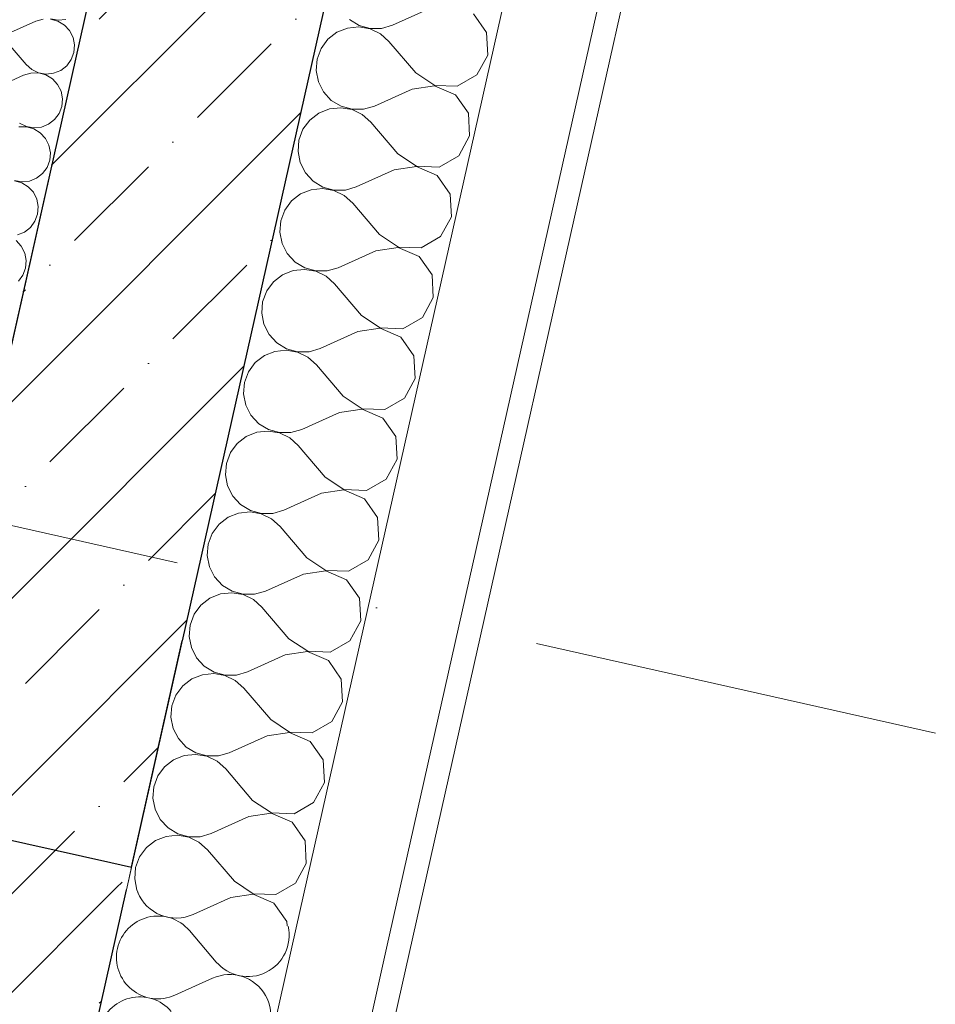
# Model space of a CAD drawing. Header units: millimetres. Extents: x -6990425 to -6520160, y 6117771 to 6220266.
# Tile 107 of 115: x -6917380 to -6916590, y 6143759 to 6144608. Entities that reach past the tile are written whole.
import ezdxf
from ezdxf.enums import TextEntityAlignment as Align

# ---------------------------------------------------------------- set-up
doc = ezdxf.new("R2010")
doc.units = ezdxf.units.MM
doc.header["$MEASUREMENT"] = 0
doc.linetypes.add('Штрихпунктирная', pattern=[670.277762, 352.777767, -176.388884, 0, -141.111112])
for name, color, linetype in [('АР-Стены_внешние_.АР', 7, 'Continuous'), ('АР-Стены_внутренние_пилоны.АР', 7, 'Continuous'), ('АР-Чертеж-Оси_Осевые размеры.АР', 7, 'Continuous')]:
    doc.layers.add(name, color=color, linetype=linetype)
for name, color, linetype, lineweight in [('АР-Стены_внешние_.АР_Ном._пера__1', 7, 'Continuous', 30), ('АР-Стены_внутренние_пилоны.АР_Ном._пера__1', 7, 'Continuous', 30), ('АР-Чертеж-Оси_Осевые размеры.АР_Ном._пера__120', 7, 'Continuous', 0)]:
    doc.layers.add(name, color=color, linetype=linetype, lineweight=lineweight)
doc.styles.add('РЎР“Р•РќР•Р\xa0Р\x98Р\xa0_РЎРўР\x98Р›Р¬_2', font='GOTHIC.TTF')
pattern_1 = [(45, (-6566190.34, 6563027.8), (-111.369318, 111.369318), [0, -105, 0, -157.5]), (110, (-6565840.34, 6563027.8), (148.001588, 53.868173), [0, -77, 0, -133])]
pattern_2 = [(45, (-6566190.34, 6562677.8), (-84.852814, 84.852814), []), (45, (-6566232.77, 6562720.22), (-84.852814, 84.852814), [90, -30, 0, -30])]

# ---------------------------------------------------------------- blocks, each defined once
blk = doc.blocks.new('*X107', base_point=(-6566190.34, 6562677.79))
at = {"layer": 'АР-Стены_внутренние_пилоны.АР_Ном._пера__1', "color": 7, "linetype": 'Continuous', "lineweight": 0}
for p, q in [((-7144970.16, 6144608.02), (-7144976.47, 6144606.18)), ((-7144957.26, 6144606.32), (-7144963.59, 6144608.07)), ((-7144963.55, 6144608.26), (-7144957.08, 6144607.13)), ((-7144957.08, 6144607.13), (-7144950.54, 6144607.82)), ((-7144998.18, 6144596.42), (-7144976.47, 6144606.18)), ((-7144951.65, 6144602.91), (-7144957.26, 6144606.32)), ((-7144947.18, 6144598.1), (-7144951.65, 6144602.91)), ((-7144944.2, 6144592.24), (-7144947.18, 6144598.1)), ((-7144942.93, 6144585.8), (-7144944.2, 6144592.24)), ((-7145000.27, 6144587.12), (-7144984.81, 6144569.01)), ((-7144943.47, 6144579.25), (-7144942.93, 6144585.8)), ((-7144949.68, 6144567.82), (-7144945.78, 6144573.1)), ((-7144945.78, 6144573.1), (-7144943.47, 6144579.25)), ((-7144984.81, 6144569.01), (-7144979.9, 6144564.65)), ((-7144979.9, 6144564.65), (-7144973.98, 6144561.8)), ((-7144954.88, 6144563.8), (-7144949.68, 6144567.82)), ((-7145008.62, 6144549.96), (-7144986.9, 6144559.72)), ((-7144980.6, 6144561.56), (-7144986.9, 6144559.72)), ((-7144974.03, 6144561.61), (-7144980.6, 6144561.56)), ((-7144967.69, 6144559.86), (-7144974.03, 6144561.61)), ((-7144973.98, 6144561.8), (-7144967.51, 6144560.67)), ((-7144962.08, 6144556.45), (-7144967.69, 6144559.86)), ((-7144967.51, 6144560.67), (-7144960.98, 6144561.35)), ((-7144957.61, 6144551.63), (-7144962.08, 6144556.45)), ((-7144960.98, 6144561.35), (-7144954.88, 6144563.8)), ((-7144954.63, 6144545.78), (-7144957.61, 6144551.63)), ((-7144953.36, 6144539.33), (-7144954.63, 6144545.78)), ((-7144953.91, 6144532.79), (-7144953.36, 6144539.33)), ((-7144956.22, 6144526.64), (-7144953.91, 6144532.79)), ((-7144960.12, 6144521.35), (-7144956.22, 6144526.64)), ((-7144984.46, 6144515.15), (-7144991.03, 6144515.1)), ((-7144990.34, 6144518.19), (-7144984.42, 6144515.34)), ((-7144978.13, 6144513.4), (-7144984.46, 6144515.15)), ((-7144984.42, 6144515.34), (-7144977.95, 6144514.21)), ((-7144972.52, 6144509.99), (-7144978.13, 6144513.4)), ((-7144977.95, 6144514.21), (-7144971.41, 6144514.89)), ((-7144971.41, 6144514.89), (-7144965.32, 6144517.34)), ((-7144965.32, 6144517.34), (-7144960.12, 6144521.35)), ((-7144968.05, 6144505.17), (-7144972.52, 6144509.99)), ((-7144965.07, 6144499.32), (-7144968.05, 6144505.17)), ((-7144963.8, 6144492.87), (-7144965.07, 6144499.32)), ((-7144964.34, 6144486.33), (-7144963.8, 6144492.87)), ((-7144970.55, 6144474.89), (-7144966.65, 6144480.18)), ((-7144966.65, 6144480.18), (-7144964.34, 6144486.33)), ((-7144981.85, 6144468.43), (-7144975.75, 6144470.87)), ((-7144975.75, 6144470.87), (-7144970.55, 6144474.89)), ((-7144988.56, 6144466.94), (-7144994.9, 6144468.69)), ((-7144994.85, 6144468.87), (-7144988.38, 6144467.75)), ((-7144982.95, 6144463.53), (-7144988.56, 6144466.94)), ((-7144988.38, 6144467.75), (-7144981.85, 6144468.43)), ((-7144978.48, 6144458.71), (-7144982.95, 6144463.53)), ((-7144975.5, 6144452.86), (-7144978.48, 6144458.71)), ((-7144974.23, 6144446.41), (-7144975.5, 6144452.86)), ((-7144974.78, 6144439.86), (-7144974.23, 6144446.41)), ((-7144977.09, 6144433.71), (-7144974.78, 6144439.86)), ((-7144986.19, 6144424.41), (-7144980.99, 6144428.43)), ((-7144980.99, 6144428.43), (-7144977.09, 6144433.71)), ((-7144992.28, 6144421.97), (-7144986.19, 6144424.41)), ((-7144988.92, 6144412.25), (-7144993.39, 6144417.06)), ((-7144985.94, 6144406.39), (-7144988.92, 6144412.25)), ((-7144984.67, 6144399.95), (-7144985.94, 6144406.39)), ((-7144985.21, 6144393.4), (-7144984.67, 6144399.95)), ((-7144991.42, 6144381.97), (-7144987.52, 6144387.25)), ((-7144987.52, 6144387.25), (-7144985.21, 6144393.4))]:
    blk.add_line(p, q, dxfattribs=at)
blk = doc.blocks.new('Стена_52_5', base_point=(-7145098.79, 6144127.84))
at = {"layer": 'АР-Стены_внутренние_пилоны.АР_Ном._пера__1', "color": 7, "linetype": 'Continuous', "lineweight": 0, "flags": 128}
blk.add_lwpolyline([(-7145012.25, 6144262.14), (-7144782.12, 6145286.78)], dxfattribs=at)
at = {"layer": 'АР-Стены_внутренние_пилоны.АР', "color": 7, "lineweight": 0}
blk.add_blockref('*X107', (-6566190.34, 6562677.79), dxfattribs=at)
blk = doc.blocks.new('*X129', base_point=(-6566190.34, 6562677.79))
at = {"layer": 'АР-Стены_внешние_.АР_Ном._пера__1', "color": 7, "linetype": 'Continuous', "lineweight": 0}
for p, q in [((-7144636.03, 6144617.45), (-7144668.61, 6144602.8)), ((-7144705.84, 6144607.71), (-7144697.42, 6144602.59)), ((-7144587.63, 6144596.54), (-7144598.8, 6144612.54)), ((-7144707.49, 6144600.35), (-7144716.64, 6144596.68)), ((-7144697.69, 6144601.38), (-7144707.49, 6144600.35)), ((-7144687.98, 6144599.68), (-7144697.69, 6144601.38)), ((-7144697.42, 6144602.59), (-7144687.92, 6144599.97)), ((-7144679.1, 6144595.41), (-7144687.98, 6144599.68)), ((-7144687.92, 6144599.97), (-7144678.06, 6144600.04)), ((-7144678.06, 6144600.04), (-7144668.61, 6144602.8)), ((-7144724.43, 6144590.66), (-7144730.29, 6144582.73)), ((-7144716.64, 6144596.68), (-7144724.43, 6144590.66)), ((-7144671.74, 6144588.86), (-7144679.1, 6144595.41)), ((-7144586.54, 6144577.05), (-7144587.63, 6144596.54)), ((-7144730.29, 6144582.73), (-7144733.75, 6144573.51)), ((-7144648.55, 6144561.69), (-7144671.74, 6144588.86)), ((-7144733.75, 6144573.51), (-7144734.56, 6144563.69)), ((-7144595.86, 6144559.9), (-7144586.54, 6144577.05)), ((-7144734.56, 6144563.69), (-7144732.66, 6144554.02)), ((-7144648.55, 6144561.69), (-7144632.31, 6144550.87)), ((-7144612.8, 6144550.21), (-7144595.86, 6144559.9)), ((-7144732.66, 6144554.02), (-7144728.19, 6144545.24)), ((-7144651.68, 6144547.76), (-7144684.26, 6144533.11)), ((-7144632.37, 6144550.59), (-7144651.68, 6144547.76)), ((-7144614.45, 6144542.85), (-7144632.37, 6144550.59)), ((-7144632.31, 6144550.87), (-7144612.8, 6144550.21)), ((-7144728.19, 6144545.24), (-7144721.49, 6144538.01)), ((-7144603.28, 6144526.85), (-7144614.45, 6144542.85)), ((-7144723.14, 6144530.66), (-7144732.29, 6144526.99)), ((-7144713.34, 6144531.68), (-7144723.14, 6144530.66)), ((-7144721.49, 6144538.01), (-7144713.07, 6144532.9)), ((-7144703.63, 6144529.99), (-7144713.34, 6144531.68)), ((-7144713.07, 6144532.9), (-7144703.57, 6144530.27)), ((-7144703.57, 6144530.27), (-7144693.72, 6144530.35)), ((-7144693.72, 6144530.35), (-7144684.26, 6144533.11)), ((-7144732.29, 6144526.99), (-7144740.08, 6144520.97)), ((-7144694.76, 6144525.71), (-7144703.63, 6144529.99)), ((-7144687.39, 6144519.17), (-7144694.76, 6144525.71)), ((-7144602.19, 6144507.36), (-7144603.28, 6144526.85)), ((-7144740.08, 6144520.97), (-7144745.94, 6144513.04)), ((-7144664.21, 6144492), (-7144687.39, 6144519.17)), ((-7144745.94, 6144513.04), (-7144749.4, 6144503.81)), ((-7144611.51, 6144490.21), (-7144602.19, 6144507.36)), ((-7144749.4, 6144503.81), (-7144750.21, 6144493.99)), ((-7144750.21, 6144493.99), (-7144748.31, 6144484.33)), ((-7144664.21, 6144492), (-7144647.96, 6144481.18)), ((-7144628.45, 6144480.52), (-7144611.51, 6144490.21)), ((-7144748.31, 6144484.33), (-7144743.84, 6144475.55)), ((-7144648.02, 6144480.9), (-7144667.34, 6144478.06)), ((-7144630.11, 6144473.16), (-7144648.02, 6144480.9)), ((-7144647.96, 6144481.18), (-7144628.45, 6144480.52)), ((-7144743.84, 6144475.55), (-7144737.14, 6144468.32)), ((-7144667.34, 6144478.06), (-7144699.91, 6144463.42)), ((-7144618.93, 6144457.15), (-7144630.11, 6144473.16)), ((-7144737.14, 6144468.32), (-7144728.72, 6144463.2)), ((-7144728.72, 6144463.2), (-7144719.22, 6144460.58)), ((-7144709.37, 6144460.65), (-7144699.91, 6144463.42)), ((-7144747.94, 6144457.3), (-7144755.73, 6144451.27)), ((-7144738.79, 6144460.96), (-7144747.94, 6144457.3)), ((-7144728.99, 6144461.99), (-7144738.79, 6144460.96)), ((-7144719.28, 6144460.3), (-7144728.99, 6144461.99)), ((-7144710.41, 6144456.02), (-7144719.28, 6144460.3)), ((-7144719.22, 6144460.58), (-7144709.37, 6144460.65)), ((-7144703.04, 6144449.48), (-7144710.41, 6144456.02)), ((-7144617.84, 6144437.67), (-7144618.93, 6144457.15)), ((-7144755.73, 6144451.27), (-7144761.59, 6144443.35)), ((-7144679.86, 6144422.31), (-7144703.04, 6144449.48)), ((-7144761.59, 6144443.35), (-7144765.05, 6144434.12)), ((-7144627.16, 6144420.51), (-7144617.84, 6144437.67)), ((-7144765.05, 6144434.12), (-7144765.87, 6144424.3)), ((-7144765.87, 6144424.3), (-7144763.96, 6144414.63)), ((-7144679.86, 6144422.31), (-7144663.61, 6144411.49)), ((-7144644.1, 6144410.82), (-7144627.16, 6144420.51)), ((-7144763.96, 6144414.63), (-7144759.49, 6144405.85)), ((-7144663.61, 6144411.49), (-7144644.1, 6144410.82)), ((-7144759.49, 6144405.85), (-7144752.79, 6144398.63)), ((-7144682.99, 6144408.37), (-7144715.56, 6144393.72)), ((-7144663.68, 6144411.21), (-7144682.99, 6144408.37)), ((-7144645.76, 6144403.47), (-7144663.68, 6144411.21)), ((-7144634.58, 6144387.46), (-7144645.76, 6144403.47)), ((-7144752.79, 6144398.63), (-7144744.37, 6144393.51)), ((-7144763.59, 6144387.61), (-7144771.39, 6144381.58)), ((-7144754.44, 6144391.27), (-7144763.59, 6144387.61)), ((-7144744.64, 6144392.3), (-7144754.44, 6144391.27)), ((-7144734.94, 6144390.61), (-7144744.64, 6144392.3)), ((-7144744.37, 6144393.51), (-7144734.87, 6144390.89)), ((-7144726.06, 6144386.33), (-7144734.94, 6144390.61)), ((-7144734.87, 6144390.89), (-7144725.02, 6144390.96)), ((-7144718.69, 6144379.79), (-7144726.06, 6144386.33)), ((-7144725.02, 6144390.96), (-7144715.56, 6144393.72)), ((-7144633.49, 6144367.97), (-7144634.58, 6144387.46)), ((-7144771.39, 6144381.58), (-7144777.24, 6144373.65)), ((-7144695.51, 6144352.62), (-7144718.69, 6144379.79)), ((-7144777.24, 6144373.65), (-7144780.7, 6144364.43)), ((-7144780.7, 6144364.43), (-7144781.52, 6144354.61)), ((-7144642.81, 6144350.82), (-7144633.49, 6144367.97)), ((-7144781.52, 6144354.61), (-7144779.61, 6144344.94)), ((-7144695.51, 6144352.62), (-7144679.26, 6144341.8)), ((-7144779.61, 6144344.94), (-7144775.14, 6144336.16)), ((-7144659.76, 6144341.13), (-7144642.81, 6144350.82)), ((-7144775.14, 6144336.16), (-7144768.44, 6144328.94)), ((-7144698.64, 6144338.68), (-7144731.21, 6144324.03)), ((-7144679.33, 6144341.51), (-7144698.64, 6144338.68)), ((-7144661.41, 6144333.77), (-7144679.33, 6144341.51)), ((-7144679.26, 6144341.8), (-7144659.76, 6144341.13)), ((-7144768.44, 6144328.94), (-7144760.02, 6144323.82)), ((-7144650.24, 6144317.77), (-7144661.41, 6144333.77)), ((-7144770.09, 6144321.58), (-7144779.24, 6144317.91)), ((-7144760.29, 6144322.6), (-7144770.09, 6144321.58)), ((-7144750.59, 6144320.91), (-7144760.29, 6144322.6)), ((-7144760.02, 6144323.82), (-7144750.52, 6144321.2)), ((-7144741.71, 6144316.63), (-7144750.59, 6144320.91)), ((-7144750.52, 6144321.2), (-7144740.67, 6144321.27)), ((-7144740.67, 6144321.27), (-7144731.21, 6144324.03)), ((-7144787.04, 6144311.89), (-7144792.89, 6144303.96)), ((-7144779.24, 6144317.91), (-7144787.04, 6144311.89)), ((-7144734.34, 6144310.09), (-7144741.71, 6144316.63)), ((-7144711.16, 6144282.92), (-7144734.34, 6144310.09)), ((-7144649.15, 6144298.28), (-7144650.24, 6144317.77)), ((-7144792.89, 6144303.96), (-7144796.36, 6144294.74)), ((-7144796.36, 6144294.74), (-7144797.17, 6144284.92)), ((-7144658.46, 6144281.13), (-7144649.15, 6144298.28)), ((-7144797.17, 6144284.92), (-7144795.27, 6144275.25)), ((-7144711.16, 6144282.92), (-7144694.92, 6144272.1)), ((-7144675.41, 6144271.44), (-7144658.46, 6144281.13)), ((-7144795.27, 6144275.25), (-7144790.79, 6144266.47)), ((-7144714.29, 6144268.99), (-7144746.86, 6144254.34)), ((-7144694.98, 6144271.82), (-7144714.29, 6144268.99)), ((-7144677.06, 6144264.08), (-7144694.98, 6144271.82)), ((-7144694.92, 6144272.1), (-7144675.41, 6144271.44)), ((-7144790.79, 6144266.47), (-7144784.09, 6144259.24)), ((-7144784.09, 6144259.24), (-7144775.67, 6144254.13)), ((-7144665.89, 6144248.08), (-7144677.06, 6144264.08)), ((-7144785.75, 6144251.89), (-7144794.89, 6144248.22)), ((-7144775.95, 6144252.91), (-7144785.75, 6144251.89)), ((-7144766.24, 6144251.22), (-7144775.95, 6144252.91)), ((-7144775.67, 6144254.13), (-7144766.17, 6144251.5)), ((-7144757.36, 6144246.94), (-7144766.24, 6144251.22)), ((-7144766.17, 6144251.5), (-7144756.32, 6144251.58)), ((-7144756.32, 6144251.58), (-7144746.86, 6144254.34)), ((-7144802.69, 6144242.2), (-7144808.54, 6144234.27)), ((-7144794.89, 6144248.22), (-7144802.69, 6144242.2)), ((-7144749.99, 6144240.4), (-7144757.36, 6144246.94)), ((-7144664.8, 6144228.59), (-7144665.89, 6144248.08)), ((-7144808.54, 6144234.27), (-7144812.01, 6144225.04)), ((-7144726.81, 6144213.23), (-7144749.99, 6144240.4)), ((-7144812.01, 6144225.04), (-7144812.82, 6144215.22)), ((-7144674.12, 6144211.44), (-7144664.8, 6144228.59)), ((-7144812.82, 6144215.22), (-7144810.92, 6144205.56)), ((-7144726.81, 6144213.23), (-7144710.57, 6144202.41)), ((-7144691.06, 6144201.75), (-7144674.12, 6144211.44)), ((-7144810.92, 6144205.56), (-7144806.45, 6144196.77)), ((-7144729.94, 6144199.29), (-7144762.51, 6144184.65)), ((-7144710.63, 6144202.13), (-7144729.94, 6144199.29)), ((-7144692.71, 6144194.39), (-7144710.63, 6144202.13)), ((-7144710.57, 6144202.41), (-7144691.06, 6144201.75)), ((-7144806.45, 6144196.77), (-7144799.74, 6144189.55)), ((-7144681.54, 6144178.38), (-7144692.71, 6144194.39)), ((-7144791.6, 6144183.22), (-7144801.4, 6144182.19)), ((-7144799.74, 6144189.55), (-7144791.32, 6144184.43)), ((-7144781.89, 6144181.53), (-7144791.6, 6144183.22)), ((-7144791.32, 6144184.43), (-7144781.83, 6144181.81)), ((-7144771.97, 6144181.88), (-7144762.51, 6144184.65)), ((-7144810.54, 6144178.53), (-7144818.34, 6144172.5)), ((-7144801.4, 6144182.19), (-7144810.54, 6144178.53)), ((-7144773.01, 6144177.25), (-7144781.89, 6144181.53)), ((-7144781.83, 6144181.81), (-7144771.97, 6144181.88)), ((-7144765.64, 6144170.71), (-7144773.01, 6144177.25)), ((-7144680.45, 6144158.89), (-7144681.54, 6144178.38)), ((-7144818.34, 6144172.5), (-7144824.19, 6144164.58)), ((-7144742.46, 6144143.54), (-7144765.64, 6144170.71)), ((-7144824.19, 6144164.58), (-7144827.66, 6144155.35)), ((-7144689.77, 6144141.74), (-7144680.45, 6144158.89)), ((-7144827.66, 6144155.35), (-7144828.47, 6144145.53)), ((-7144828.47, 6144145.53), (-7144826.57, 6144135.86)), ((-7144742.46, 6144143.54), (-7144726.22, 6144132.72)), ((-7144706.71, 6144132.05), (-7144689.77, 6144141.74)), ((-7144826.57, 6144135.86), (-7144822.1, 6144127.08)), ((-7144726.28, 6144132.44), (-7144745.59, 6144129.6)), ((-7144708.36, 6144124.7), (-7144726.28, 6144132.44)), ((-7144726.22, 6144132.72), (-7144706.71, 6144132.05)), ((-7144822.1, 6144127.08), (-7144815.4, 6144119.86)), ((-7144745.59, 6144129.6), (-7144778.17, 6144114.95)), ((-7144697.19, 6144108.69), (-7144708.36, 6144124.7)), ((-7144815.4, 6144119.86), (-7144806.98, 6144114.74)), ((-7144806.98, 6144114.74), (-7144797.48, 6144112.12)), ((-7144787.62, 6144112.19), (-7144778.17, 6144114.95)), ((-7144826.2, 6144108.83), (-7144833.99, 6144102.81)), ((-7144817.05, 6144112.5), (-7144826.2, 6144108.83)), ((-7144807.25, 6144113.53), (-7144817.05, 6144112.5)), ((-7144797.54, 6144111.84), (-7144807.25, 6144113.53)), ((-7144788.66, 6144107.56), (-7144797.54, 6144111.84)), ((-7144797.48, 6144112.12), (-7144787.62, 6144112.19)), ((-7144781.3, 6144101.01), (-7144788.66, 6144107.56)), ((-7144696.1, 6144089.2), (-7144697.19, 6144108.69)), ((-7144833.99, 6144102.81), (-7144839.85, 6144094.88)), ((-7144758.11, 6144073.85), (-7144781.3, 6144101.01)), ((-7144839.85, 6144094.88), (-7144843.31, 6144085.66)), ((-7144705.42, 6144072.05), (-7144696.1, 6144089.2)), ((-7144843.31, 6144085.66), (-7144844.12, 6144075.84)), ((-7144844.12, 6144075.84), (-7144842.22, 6144066.17)), ((-7144758.11, 6144073.85), (-7144741.87, 6144063.02)), ((-7144722.36, 6144062.36), (-7144705.42, 6144072.05)), ((-7144842.22, 6144066.17), (-7144837.75, 6144057.39)), ((-7144837.75, 6144057.39), (-7144831.05, 6144050.17)), ((-7144761.24, 6144059.91), (-7144793.82, 6144045.26)), ((-7144741.93, 6144062.74), (-7144761.24, 6144059.91)), ((-7144724.01, 6144055), (-7144741.93, 6144062.74)), ((-7144741.87, 6144063.02), (-7144722.36, 6144062.36)), ((-7144712.84, 6144039), (-7144724.01, 6144055)), ((-7144831.05, 6144050.17), (-7144822.63, 6144045.05)), ((-7144841.85, 6144039.14), (-7144849.64, 6144033.12)), ((-7144832.7, 6144042.81), (-7144841.85, 6144039.14)), ((-7144822.9, 6144043.83), (-7144832.7, 6144042.81)), ((-7144813.19, 6144042.14), (-7144822.9, 6144043.83)), ((-7144822.63, 6144045.05), (-7144813.13, 6144042.42)), ((-7144804.32, 6144037.86), (-7144813.19, 6144042.14)), ((-7144813.13, 6144042.42), (-7144803.28, 6144042.5)), ((-7144803.28, 6144042.5), (-7144793.82, 6144045.26)), ((-7144711.75, 6144019.51), (-7144712.84, 6144039)), ((-7144849.64, 6144033.12), (-7144855.5, 6144025.19)), ((-7144796.95, 6144031.32), (-7144804.32, 6144037.86)), ((-7144773.77, 6144004.15), (-7144796.95, 6144031.32)), ((-7144855.5, 6144025.19), (-7144858.96, 6144015.97)), ((-7144858.96, 6144015.97), (-7144859.77, 6144006.15)), ((-7144721.07, 6144002.36), (-7144711.75, 6144019.51)), ((-7144859.77, 6144006.15), (-7144857.87, 6143996.48)), ((-7144773.77, 6144004.15), (-7144757.52, 6143993.33)), ((-7144857.87, 6143996.48), (-7144853.4, 6143987.7)), ((-7144738.01, 6143992.67), (-7144721.07, 6144002.36)), ((-7144853.4, 6143987.7), (-7144846.7, 6143980.47)), ((-7144776.9, 6143990.21), (-7144809.47, 6143975.57)), ((-7144757.58, 6143993.05), (-7144776.9, 6143990.21)), ((-7144739.67, 6143985.31), (-7144757.58, 6143993.05)), ((-7144757.52, 6143993.33), (-7144738.01, 6143992.67)), ((-7144846.7, 6143980.47), (-7144838.28, 6143975.35)), ((-7144728.49, 6143969.31), (-7144739.67, 6143985.31)), ((-7144848.35, 6143973.11), (-7144857.5, 6143969.45)), ((-7144838.55, 6143974.14), (-7144848.35, 6143973.11)), ((-7144828.84, 6143972.45), (-7144838.55, 6143974.14)), ((-7144838.28, 6143975.35), (-7144828.78, 6143972.73)), ((-7144819.97, 6143968.17), (-7144828.84, 6143972.45)), ((-7144828.78, 6143972.73), (-7144818.93, 6143972.8)), ((-7144818.93, 6143972.8), (-7144809.47, 6143975.57)), ((-7144865.3, 6143963.42), (-7144871.15, 6143955.5)), ((-7144857.5, 6143969.45), (-7144865.3, 6143963.42)), ((-7144812.6, 6143961.63), (-7144819.97, 6143968.17)), ((-7144789.42, 6143934.46), (-7144812.6, 6143961.63)), ((-7144727.4, 6143949.82), (-7144728.49, 6143969.31)), ((-7144871.15, 6143955.5), (-7144874.61, 6143946.27)), ((-7144874.61, 6143946.27), (-7144875.43, 6143936.45)), ((-7144736.72, 6143932.67), (-7144727.4, 6143949.82)), ((-7144875.43, 6143936.45), (-7144873.52, 6143926.78)), ((-7144789.42, 6143934.46), (-7144773.17, 6143923.64)), ((-7144753.66, 6143922.98), (-7144736.72, 6143932.67)), ((-7144873.52, 6143926.78), (-7144869.05, 6143918)), ((-7144792.55, 6143920.52), (-7144825.12, 6143905.87)), ((-7144773.24, 6143923.36), (-7144792.55, 6143920.52)), ((-7144755.32, 6143915.62), (-7144773.24, 6143923.36)), ((-7144773.17, 6143923.64), (-7144753.66, 6143922.98)), ((-7144869.05, 6143918), (-7144862.35, 6143910.78)), ((-7144862.35, 6143910.78), (-7144853.93, 6143905.66)), ((-7144744.14, 6143899.61), (-7144755.32, 6143915.62)), ((-7144864, 6143903.42), (-7144873.15, 6143899.76)), ((-7144854.2, 6143904.45), (-7144864, 6143903.42)), ((-7144844.5, 6143902.76), (-7144854.2, 6143904.45)), ((-7144853.93, 6143905.66), (-7144844.43, 6143903.04)), ((-7144835.62, 6143898.48), (-7144844.5, 6143902.76)), ((-7144844.43, 6143903.04), (-7144834.58, 6143903.11)), ((-7144834.58, 6143903.11), (-7144825.12, 6143905.87)), ((-7144880.95, 6143893.73), (-7144886.8, 6143885.8)), ((-7144873.15, 6143899.76), (-7144880.95, 6143893.73)), ((-7144828.25, 6143891.94), (-7144835.62, 6143898.48)), ((-7144743.05, 6143880.12), (-7144744.14, 6143899.61)), ((-7144886.8, 6143885.8), (-7144890.27, 6143876.58)), ((-7144805.07, 6143864.77), (-7144828.25, 6143891.94)), ((-7144752.37, 6143862.97), (-7144743.05, 6143880.12)), ((-7144890.27, 6143876.58), (-7144891.08, 6143866.76)), ((-7144891.08, 6143866.76), (-7144889.18, 6143857.09)), ((-7144805.07, 6143864.77), (-7144788.82, 6143853.95)), ((-7144769.32, 6143853.28), (-7144752.37, 6143862.97)), ((-7144889.18, 6143857.09), (-7144888.14, 6143855.05)), ((-7144788.89, 6143853.67), (-7144808.2, 6143850.83)), ((-7144770.97, 6143845.92), (-7144788.89, 6143853.67)), ((-7144788.82, 6143853.95), (-7144769.32, 6143853.28)), ((-7144808.2, 6143850.83), (-7144828.56, 6143841.67)), ((-7144759.8, 6143829.92), (-7144770.97, 6143845.92)), ((-7144759.59, 6143826.18), (-7144759.8, 6143829.92))]:
    blk.add_line(p, q, dxfattribs=at)
blk = doc.blocks.new('Стена_53_5', base_point=(-7144898.25, 6143857.32))
at = {"layer": 'АР-Стены_внешние_.АР_Ном._пера__1', "color": 7, "linetype": 'Continuous', "lineweight": 0}
for p, q in [((-7144751.9, 6143824.45), (-7144396.87, 6145405.29)), ((-7144673.84, 6143806.92), (-7144318.82, 6145387.76))]:
    blk.add_line(p, q, dxfattribs=at)
at = {"layer": 'АР-Стены_внешние_.АР_Ном._пера__1', "color": 7, "linetype": 'Continuous', "lineweight": 0, "flags": 128}
for points in [[(-7144543.23, 6145438.16), (-7144898.25, 6143857.32)], [(-7144654.33, 6143802.54), (-7144299.31, 6145383.37)]]:
    blk.add_lwpolyline(points, dxfattribs=at)
at = {"layer": 'АР-Стены_внешние_.АР', "color": 7, "lineweight": 0}
blk.add_blockref('*X129', (-6566190.34, 6562677.79), dxfattribs=at)
blk = doc.blocks.new('Стена_54_5', base_point=(-7153770.13, 6145972.88))
at = {"layer": 'АР-Стены_внешние_.АР', "linetype": 'Continuous', "lineweight": 0, "true_color": 0x000000}
h = blk.add_hatch(dxfattribs=at)
h.set_pattern_fill('ЖЕЛЕЗОБЕТОН__PROJECT__0005', color=18, style=0, pattern_type=2)
h.set_pattern_definition(pattern_2)
h.paths.add_polyline_path([(-7145045.12, 6144115.79), (-7145088.94, 6143920.65), (-7144911.54, 6143880.81)])
h = blk.add_hatch(dxfattribs=at)
h.set_pattern_fill('ЖЕЛЕЗОБЕТОН__PROJECT__0005', color=18, style=0, pattern_type=2)
h.set_pattern_definition(pattern_2)
h.paths.add_polyline_path([(-7145045.12, 6144115.79), (-7144911.54, 6143880.81), (-7144893.8, 6143876.82), (-7144849.98, 6144071.96)])
h = blk.add_hatch(dxfattribs=at)
h.set_pattern_fill('ШТУКАТУРКА__ГИПС_01_0005', color=18, style=0, pattern_type=2)
h.set_pattern_definition(pattern_1)
h.paths.add_polyline_path([(-7144893.8, 6143876.82), (-7144911.54, 6143880.81), (-7144898.19, 6143857.31)])
h = blk.add_hatch(dxfattribs=at)
h.set_pattern_fill('ШТУКАТУРКА__ГИПС_01_0005', color=18, style=0, pattern_type=2)
h.set_pattern_definition(pattern_1)
h.paths.add_polyline_path([(-7144898.25, 6143857.32), (-7144898.19, 6143857.31), (-7144898.23, 6143857.39)])
at = {"layer": 'АР-Стены_внешние_.АР_Ном._пера__1', "color": 7, "linetype": 'Continuous', "lineweight": 30}
for p, q in [((-7145088.94, 6143920.65), (-7144911.54, 6143880.81)), ((-7144911.54, 6143880.81), (-7144893.8, 6143876.82))]:
    blk.add_line(p, q, dxfattribs=at)
at = {"layer": 'АР-Стены_внешние_.АР_Ном._пера__1', "color": 7, "linetype": 'Continuous', "lineweight": 30, "flags": 128}
blk.add_lwpolyline([(-7144893.8, 6143876.82), (-7144849.98, 6144071.96)], dxfattribs=at)
at = {"layer": 'АР-Стены_внешние_.АР_Ном._пера__1', "color": 7, "linetype": 'Continuous', "lineweight": 0, "flags": 128}
blk.add_lwpolyline([(-7144898.19, 6143857.31), (-7144893.8, 6143876.82)], dxfattribs=at)
blk = doc.blocks.new('Стена_55_5', base_point=(-7144969.46, 6143996.3))
at = {"layer": 'АР-Стены_внешние_.АР', "linetype": 'Continuous', "lineweight": 0, "true_color": 0x000000}
h = blk.add_hatch(dxfattribs=at)
h.set_pattern_fill('ЖЕЛЕЗОБЕТОН__PROJECT__0005', color=18, style=0, pattern_type=2)
h.set_pattern_definition(pattern_2)
h.paths.add_polyline_path([(-7144782.13, 6145286.78), (-7145045.12, 6144115.79), (-7144849.98, 6144071.96), (-7144586.99, 6145242.95)])
at = {"layer": 'АР-Стены_внешние_.АР_Ном._пера__1', "color": 7, "linetype": 'Continuous', "lineweight": 30, "flags": 128}
for points in [[(-7144782.13, 6145286.78), (-7145045.12, 6144115.79)], [(-7144849.98, 6144071.96), (-7144586.99, 6145242.95)]]:
    blk.add_lwpolyline(points, dxfattribs=at)
blk = doc.blocks.new('*X216', base_point=(-6566190.34, 6562677.79))
at = {"layer": 'АР-Стены_внешние_.АР_Ном._пера__1', "color": 7, "linetype": 'Continuous', "lineweight": 0}
for p, q in [((-7144828.56, 6143841.67), (-7144840.77, 6143836.18)), ((-7144820.72, 6143795.08), (-7144843.9, 6143822.24)), ((-7144823.85, 6143781.14), (-7144856.42, 6143766.49))]:
    blk.add_line(p, q, dxfattribs=at)
for centre, start, end in [((-7144855.42, 6143868.75), 202.45152, 294.2125), ((-7144871.07, 6143799.06), 40.47271, 167.3426), ((-7144793.55, 6143818.26), 220.47271, 12.48139), ((-7144871.07, 6143799.06), 167.3426, 294.2125), ((-7144809.2, 6143748.56), 220.47271, 114.2125), ((-7144886.72, 6143729.37), 40.47271, 167.3426)]:
    blk.add_arc(centre, 35.71, start, end, dxfattribs=at)
blk = doc.blocks.new('Стена_60_5', base_point=(-7146032.25, 6139264.24))
at = {"layer": 'АР-Стены_внешние_.АР', "linetype": 'Continuous', "lineweight": 0, "true_color": 0x000000}
h = blk.add_hatch(dxfattribs=at)
h.set_pattern_fill('ЖЕЛЕЗОБЕТОН__PROJECT__0005', color=18, style=0, pattern_type=2)
h.set_pattern_definition(pattern_2)
h.paths.add_polyline_path([(-7144898.23, 6143857.39), (-7144911.54, 6143880.81), (-7145089.01, 6143920.66), (-7145093.39, 6143901.15), (-7144898.25, 6143857.32)])
h = blk.add_hatch(dxfattribs=at)
h.set_pattern_fill('ЖЕЛЕЗОБЕТОН__PROJECT__0005', color=18, style=0, pattern_type=2)
h.set_pattern_definition(pattern_2)
h.paths.add_polyline_path([(-7145912.77, 6139339.89), (-7144898.25, 6143857.32), (-7145093.39, 6143901.15), (-7146107.91, 6139383.72)])
at = {"layer": 'АР-Стены_внешние_.АР_Ном._пера__1', "color": 7, "linetype": 'Continuous', "lineweight": 30}
blk.add_line((-7145912.77, 6139339.89), (-7144898.25, 6143857.32), dxfattribs=at)
at = {"layer": 'АР-Стены_внешние_.АР_Ном._пера__1', "color": 7, "linetype": 'Continuous', "lineweight": 0}
for p, q in [((-7145788.32, 6139209.46), (-7144751.9, 6143824.45)), ((-7145710.27, 6139191.93), (-7144673.84, 6143806.92))]:
    blk.add_line(p, q, dxfattribs=at)
at = {"layer": 'АР-Стены_внешние_.АР_Ном._пера__1', "color": 7, "linetype": 'Continuous', "lineweight": 0, "flags": 128}
blk.add_lwpolyline([(-7145690.75, 6139187.55), (-7144654.33, 6143802.54)], dxfattribs=at)
at = {"layer": 'АР-Стены_внешние_.АР', "color": 7, "lineweight": 0}
blk.add_blockref('*X216', (-6566190.34, 6562677.79), dxfattribs=at)
blk = doc.blocks.new('Стандартный Маркер Сетки[77]_2', base_point=(-6985934.5, 6159566.74))
at = {"layer": 'АР-Чертеж-Оси_Осевые размеры.АР_Ном._пера__120', "color": 7, "linetype": 'Штрихпунктирная', "lineweight": 0}
blk.add_line((-6984958.81, 6159347.61), (-6906017.6, 6141617.83), dxfattribs=at)
at = {"layer": 'АР-Чертеж-Оси_Осевые размеры.АР_Ном._пера__120', "color": 7, "lineweight": 0, "style": 'РЎР“Р•РќР•Р\xa0Р\x98Р\xa0_РЎРўР\x98Р›Р¬_2'}
for tag, p in [('AC_MarkerText_1_0', (-6986352.42, 6159857.39)), ('AC_MarkerText_1_1', (-6904484.13, 6141470.2))]:
    blk.add_attdef(tag, text='', height=350, rotation=347.34172, dxfattribs=at).set_placement(p, align=Align.TOP_CENTER)
blk = doc.blocks.new('Стандартный Маркер Сетки[83]_2', base_point=(-6985934.5, 6159566.74))
at = {"layer": 'АР-Чертеж-Оси_Осевые размеры.АР_Ном._пера__120', "color": 7, "linetype": 'Штрихпунктирная', "lineweight": 0}
blk.add_line((-6984958.81, 6159347.61), (-6906017.6, 6141617.83), dxfattribs=at)
at = {"layer": 'АР-Чертеж-Оси_Осевые размеры.АР_Ном._пера__120', "color": 7, "lineweight": 0, "style": 'РЎР“Р•РќР•Р\xa0Р\x98Р\xa0_РЎРўР\x98Р›Р¬_2'}
for tag, p in [('AC_MarkerText_1_0', (-6986352.42, 6159857.39)), ('AC_MarkerText_1_1', (-6904484.13, 6141470.2))]:
    blk.add_attdef(tag, text='', height=350, rotation=347.34172, dxfattribs=at).set_placement(p, align=Align.TOP_CENTER)
blk = doc.blocks.new('Стандартный Маркер Сетки[87]_2', base_point=(-6985934.5, 6159566.74))
at = {"layer": 'АР-Чертеж-Оси_Осевые размеры.АР_Ном._пера__120', "color": 7, "linetype": 'Штрихпунктирная', "lineweight": 0}
blk.add_line((-6984958.81, 6159347.61), (-6906017.6, 6141617.83), dxfattribs=at)
at = {"layer": 'АР-Чертеж-Оси_Осевые размеры.АР_Ном._пера__120', "color": 7, "lineweight": 0, "style": 'РЎР“Р•РќР•Р\xa0Р\x98Р\xa0_РЎРўР\x98Р›Р¬_2'}
for tag, p in [('AC_MarkerText_1_0', (-6986352.42, 6159857.39)), ('AC_MarkerText_1_1', (-6904484.13, 6141470.2))]:
    blk.add_attdef(tag, text='', height=350, rotation=347.34172, dxfattribs=at).set_placement(p, align=Align.TOP_CENTER)
blk = doc.blocks.new('Стандартный Маркер Сетки[93]_2', base_point=(-6985934.5, 6159566.74))
at = {"layer": 'АР-Чертеж-Оси_Осевые размеры.АР_Ном._пера__120', "color": 7, "linetype": 'Штрихпунктирная', "lineweight": 0}
blk.add_line((-6984958.81, 6159347.61), (-6906017.6, 6141617.83), dxfattribs=at)
at = {"layer": 'АР-Чертеж-Оси_Осевые размеры.АР_Ном._пера__120', "color": 7, "lineweight": 0, "style": 'РЎР“Р•РќР•Р\xa0Р\x98Р\xa0_РЎРўР\x98Р›Р¬_2'}
for tag, p in [('AC_MarkerText_1_0', (-6986352.42, 6159857.39)), ('AC_MarkerText_1_1', (-6904484.13, 6141470.2))]:
    blk.add_attdef(tag, text='', height=350, rotation=347.34172, dxfattribs=at).set_placement(p, align=Align.TOP_CENTER)

msp = doc.modelspace()

# ---------------------------------------------------------------- block references
at = {"layer": 'АР-Стены_внешние_.АР', "color": 7, "lineweight": 0}
for name, p in [('Стена_54_5', (-6926159.63, 6145972.88)), ('Стена_53_5', (-6917287.74, 6143857.32)), ('Стена_55_5', (-6917358.95, 6143996.3)), ('Стена_60_5', (-6918421.74, 6139264.24))]:
    msp.add_blockref(name, p, dxfattribs=at)
at = {"layer": 'АР-Стены_внутренние_пилоны.АР', "color": 7, "lineweight": 0}
msp.add_blockref('Стена_52_5', (-6917488.28, 6144127.84), dxfattribs=at)
at = {"layer": 'АР-Чертеж-Оси_Осевые размеры.АР', "color": 8, "linetype": 'Continuous', "lineweight": 15}
for name in ['Стандартный Маркер Сетки[77]_2', 'Стандартный Маркер Сетки[83]_2', 'Стандартный Маркер Сетки[87]_2', 'Стандартный Маркер Сетки[93]_2']:
    msp.add_blockref(name, (-6985934.5, 6159566.74), dxfattribs=at)

doc.saveas('drawing.dxf')
